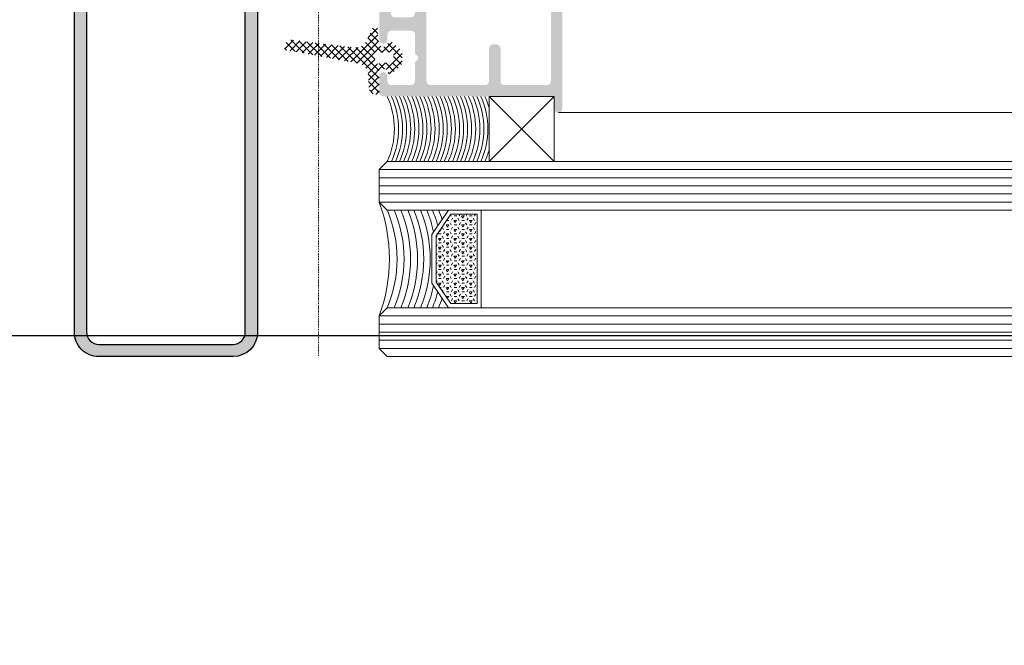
# Model space of a CAD drawing. Header units: millimetres. Extents: x -226731 to 126254, y -16359 to 60195.
# Tile 11 of 256: x -161505 to -161384, y 10462 to 10538. Entities that reach past the tile are written whole.
import ezdxf

# ---------------------------------------------------------------- set-up
doc = ezdxf.new("R2010")
doc.units = ezdxf.units.MM
doc.header["$LTSCALE"] = 0.1
doc.header["$MEASUREMENT"] = 0
doc.linetypes.add('CENTER', pattern=[2, 1.25, -0.25, 0.25, -0.25])
for name, color, linetype, lineweight in [('0_CCE_ FF_SIDE WALL SPRINKLER', 6, 'Continuous', 0), ('2_Centerline', 1, 'CENTER', 15), ('3_Hatch', 8, 'Continuous', 0), ('4. Glass', 140, 'Continuous', 15), ('SPRINKLER COVERAGE AREA', 1, 'Continuous', 9)]:
    doc.layers.add(name, color=color, linetype=linetype, lineweight=lineweight)
doc.layers.add('AREA LINE', color=3, linetype='Continuous', plot=False)
doc.layers.add('DRY WALL LINE', color=1, linetype='Continuous')
doc.layers.add('FIRE FIGHTING SERVICES', color=5, linetype='Continuous')
doc.layers.add('Glass in Section', color=7, linetype='Continuous', true_color=0x3affff)

# ---------------------------------------------------------------- blocks, each defined once
blk = doc.blocks.new('A$C23054C9A')
at = {"layer": '3_Hatch'}
h = blk.add_hatch(color=8, dxfattribs=at)
h.dxf.hatch_style = 1
h.paths.add_polyline_path([(10.36235835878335, 60.5273725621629), (10.36235835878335, 25.99274578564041), (10.32502586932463, 25.82786062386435), (10.21613944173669, 25.645346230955), (10.03258803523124, 25.53542278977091), (9.850073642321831, 25.51675654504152), (4.654635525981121, 25.51675654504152), (4.453454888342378, 25.53542278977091), (4.289606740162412, 25.645346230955), (4.197312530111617, 25.82786062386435), (4.16101705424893, 25.99274578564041), (4.16101705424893, 60.5273725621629), (4.197312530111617, 60.71092396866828), (4.289606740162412, 60.87477211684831), (4.453454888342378, 60.98469555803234), (4.654635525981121, 61.02202804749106), (9.850073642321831, 61.02202804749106), (10.03258803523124, 60.98469555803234), (10.21613944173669, 60.87477211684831), (10.32502586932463, 60.71092396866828)], flags=16)
h.paths.add_polyline_path([(4.16101705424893, 5.890237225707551), (4.106055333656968, 6.091417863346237), (3.996131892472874, 6.256303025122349), (3.84991297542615, 6.366226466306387), (3.648732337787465, 6.402521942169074), (3.246371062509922, 6.402521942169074), (3.063856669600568, 6.366226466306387), (2.898971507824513, 6.256303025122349), (2.789048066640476, 6.091417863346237), (2.752752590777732, 5.890237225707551), (2.752752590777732, 1.902919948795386), (2.69779087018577, 1.701739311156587), (2.587867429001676, 1.536854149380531), (2.441648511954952, 1.426930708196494), (2.240467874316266, 1.408264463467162), (-4.454491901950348, 1.408264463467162), (-4.637006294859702, 1.426930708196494), (-4.801891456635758, 1.536854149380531), (-4.911814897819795, 1.701739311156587), (-4.948110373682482, 1.902919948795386), (-4.948110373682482, 19.49896664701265), (-4.911814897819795, 19.70014728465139), (-4.801891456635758, 19.84636620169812), (-4.637006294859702, 19.95628964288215), (-4.454491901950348, 20.01125136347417), (-1.893068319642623, 20.01125136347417), (-1.710553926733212, 20.04754683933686), (-1.545668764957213, 20.15747028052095), (-1.435745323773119, 20.32235544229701), (-1.399449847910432, 20.50486983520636), (-1.399449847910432, 23.59620736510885), (-1.380783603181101, 23.7973880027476), (-1.271897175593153, 23.96227316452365), (-1.088345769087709, 24.07219660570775), (-0.88716513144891, 24.10849208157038), (2.240467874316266, 24.10849208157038), (2.441648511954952, 24.07219660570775), (2.587867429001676, 23.96227316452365), (2.69779087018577, 23.7973880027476), (2.752752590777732, 23.59620736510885), (2.752752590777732, 19.60889008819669), (2.789048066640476, 19.40770945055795), (2.898971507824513, 19.26149053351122), (3.063856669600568, 19.15156709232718), (3.246371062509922, 19.11527161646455), (3.648732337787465, 19.11527161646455), (3.84991297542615, 19.15156709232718), (3.996131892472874, 19.26149053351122), (4.106055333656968, 19.40770945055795), (4.16101705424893, 19.60889008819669), (4.16101705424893, 23.59620736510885), (4.197312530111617, 23.7973880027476), (4.289606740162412, 23.96227316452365), (4.453454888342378, 24.07219660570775), (4.654635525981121, 24.10849208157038), (9.850073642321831, 24.10849208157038), (10.03258803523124, 24.07219660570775), (10.21613944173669, 23.96227316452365), (10.32502586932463, 23.7973880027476), (10.36235835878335, 23.59620736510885), (10.36235835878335, 1.902919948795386), (10.32502586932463, 1.701739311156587), (10.21613944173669, 1.536854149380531), (10.03258803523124, 1.426930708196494), (9.850073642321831, 1.408264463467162), (4.654635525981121, 1.408264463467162), (4.453454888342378, 1.426930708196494), (4.289606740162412, 1.536854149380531), (4.197312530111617, 1.701739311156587), (4.16101705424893, 1.902919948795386)], flags=16)
h.paths.add_polyline_path([(-6.045270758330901, 4.536934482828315), (-6.35637483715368, 4.225830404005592), (-6.35637483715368, 1.902919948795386), (-6.3937073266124, 1.701739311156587), (-6.502593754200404, 1.536854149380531), (-6.667478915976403, 1.426930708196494), (-6.868659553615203, 1.408264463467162), (-9.246531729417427, 1.408264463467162), (-9.447712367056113, 1.426930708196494), (-9.593931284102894, 1.536854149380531), (-9.70385472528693, 1.701739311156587), (-9.75881644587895, 1.902919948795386), (-9.75881644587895, 2.506461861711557), (-9.795111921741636, 2.688976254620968), (-9.905035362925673, 2.853861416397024), (-10.06992052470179, 2.963784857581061), (-10.25243491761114, 3.000080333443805), (-10.45361555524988, 2.963784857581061), (-10.61850071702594, 2.853861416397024), (-10.72842415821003, 2.688976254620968), (-10.76471963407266, 2.506461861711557), (-10.76471963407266, 0.493618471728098), (-10.72842415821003, 0.3111040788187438), (-10.61850071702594, 0.1462189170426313), (-10.45361555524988, 0.03629547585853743), (-10.25243491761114, -4.035882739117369e-12), (10.25243491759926, -4.035882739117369e-12), (10.453615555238, -0.05496172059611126), (10.59983447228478, -0.1648851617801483), (10.70975791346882, -0.3111040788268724), (10.76471963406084, -0.512284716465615), (10.76471963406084, -1.518187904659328), (10.80101510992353, -1.700702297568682), (10.89227230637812, -1.865587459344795), (11.05715746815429, -1.975510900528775), (11.25833810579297, -1.99314013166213), (11.44085249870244, -1.975510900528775), (11.6057376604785, -1.865587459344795), (11.71566110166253, -1.700702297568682), (11.75195657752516, -1.518187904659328), (11.75195657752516, 61.91800779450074), (11.71566110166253, 62.11918843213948), (11.6057376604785, 62.28407359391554), (11.44085249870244, 62.39296002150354), (11.25833810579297, 62.41162626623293), (-1.746849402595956, 62.41162626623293), (-1.948030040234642, 62.39296002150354), (-2.094248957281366, 62.28407359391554), (-2.20417239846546, 62.11918843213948), (-2.259134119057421, 61.91800779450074), (-2.259134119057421, 61.5156465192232), (-2.20417239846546, 61.3507613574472), (-2.094248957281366, 61.16824696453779), (-1.948030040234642, 61.05832352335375), (-1.746849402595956, 61.02202804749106), (2.240467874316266, 61.02202804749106), (2.441648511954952, 60.98469555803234), (2.587867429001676, 60.87477211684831), (2.69779087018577, 60.71092396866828), (2.752752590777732, 60.5273725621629), (2.752752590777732, 25.99274578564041), (2.69779087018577, 25.82786062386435), (2.587867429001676, 25.645346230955), (2.441648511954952, 25.53542278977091), (2.240467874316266, 25.51675654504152), (-3.832283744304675, 25.51675654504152), (-3.997168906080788, 25.48046106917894), (-4.088426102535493, 25.42549934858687), (-4.179683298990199, 25.37053762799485), (-4.23464501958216, 25.29794667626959), (-4.289606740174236, 25.22431871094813), (-4.308272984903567, 25.13306151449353), (-4.325902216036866, 25.05943354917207), (-4.325902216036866, 24.96817635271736), (-4.308272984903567, 24.87691915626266), (-4.289606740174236, 24.78566195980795), (-4.23464501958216, 24.7120339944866), (-4.179683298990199, 24.63944304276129), (-4.088426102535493, 24.58448132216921), (-3.997168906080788, 24.54818584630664), (-3.88724546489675, 24.51085335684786), (-3.302369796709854, 24.51085335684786), (-3.101189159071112, 24.4558916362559), (-2.953933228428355, 24.34700520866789), (-2.84504680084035, 24.19974927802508), (-2.807714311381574, 23.99856864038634), (-2.807714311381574, 21.9141713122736), (-2.84504680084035, 21.71299067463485), (-2.953933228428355, 21.5481055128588), (-3.101189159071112, 21.43818207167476), (-3.302369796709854, 21.40188659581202), (-8.86283669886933, 21.40188659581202), (-9.045351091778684, 21.43818207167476), (-9.21023625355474, 21.5481055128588), (-9.320159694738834, 21.71299067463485), (-9.356455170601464, 21.9141713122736), (-9.356455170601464, 23.99856864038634), (-9.320159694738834, 24.19974927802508), (-9.21023625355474, 24.34700520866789), (-9.045351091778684, 24.4558916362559), (-8.86283669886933, 24.51085335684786), (-8.331885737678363, 24.51085335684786), (-8.130705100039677, 24.54818584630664), (-7.984486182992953, 24.65707227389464), (-7.874562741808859, 24.80432820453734), (-7.819601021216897, 25.00550884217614), (-7.874562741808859, 25.20668947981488), (-7.984486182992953, 25.35290839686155), (-8.130705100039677, 25.46283183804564), (-8.331885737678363, 25.51675654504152), (-10.25243491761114, 25.51675654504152), (-10.45361555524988, 25.46283183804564), (-10.61850071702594, 25.35290839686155), (-10.72842415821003, 25.20668947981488), (-10.76471963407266, 25.00550884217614), (-10.76471963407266, 17.9081877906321), (-10.72842415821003, 17.70700715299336), (-10.61850071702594, 17.54212199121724), (-10.45361555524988, 17.43219855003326), (-10.25243491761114, 17.39590307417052), (-9.868739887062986, 17.39590307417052), (-9.667559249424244, 17.43219855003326), (-9.48504485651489, 17.54212199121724), (-9.41141689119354, 17.70700715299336), (-9.356455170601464, 17.9081877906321), (-9.356455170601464, 19.49896664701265), (-9.320159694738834, 19.70014728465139), (-9.21023625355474, 19.84636620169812), (-9.045351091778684, 19.95628964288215), (-8.86283669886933, 20.01125136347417), (-6.868659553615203, 20.01125136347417), (-6.667478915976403, 19.95628964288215), (-6.502593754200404, 19.84636620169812), (-6.3937073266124, 19.70014728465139), (-6.35637483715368, 19.49896664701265), (-6.35637483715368, 10.24362030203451), (-6.3937073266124, 10.06110590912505), (-6.502593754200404, 9.896220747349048), (-6.667478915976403, 9.786297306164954), (-6.868659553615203, 9.731335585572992), (-8.86283669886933, 9.731335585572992), (-9.045351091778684, 9.786297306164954), (-9.21023625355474, 9.896220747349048), (-9.320159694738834, 10.06110590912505), (-9.356455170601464, 10.24362030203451), (-9.356455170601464, 11.30448521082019), (-9.41141689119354, 11.4869996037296), (-9.48504485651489, 11.65188476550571), (-9.667559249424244, 11.76180820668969), (-9.868739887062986, 11.79810368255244), (-10.25243491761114, 11.79810368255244), (-10.45361555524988, 11.76180820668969), (-10.61850071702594, 11.65188476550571), (-10.72842415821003, 11.4869996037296), (-10.76471963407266, 11.30448521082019), (-10.76471963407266, 6.987397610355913), (-10.74709040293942, 6.859844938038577), (-10.70975791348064, 6.768587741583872), (-10.65479619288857, 6.694959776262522), (-10.59983447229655, 6.639998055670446), (-10.54590976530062, 6.585036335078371), (-10.47228179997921, 6.548740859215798), (-10.39865383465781, 6.512445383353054), (-10.32606288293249, 6.493779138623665), (-10.25243491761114, 6.493779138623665), (-10.16117772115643, 6.493779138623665), (-10.08858676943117, 6.530074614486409), (-10.01495880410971, 6.567407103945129), (-9.941330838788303, 6.603702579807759), (-9.887406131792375, 6.676293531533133), (-9.8324444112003, 6.74992149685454), (-9.75881644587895, 6.987397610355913), (-9.75881644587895, 7.590939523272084), (-9.70385472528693, 7.792120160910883), (-9.593931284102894, 7.957005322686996), (-9.447712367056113, 8.066928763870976), (-9.246531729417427, 8.085595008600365), (-6.868659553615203, 8.085595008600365), (-6.667478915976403, 8.066928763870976), (-6.502593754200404, 7.957005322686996), (-6.3937073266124, 7.792120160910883), (-6.35637483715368, 7.590939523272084), (-6.35637483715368, 5.268029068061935), (-6.045270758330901, 4.956924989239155), (-5.954013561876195, 4.829372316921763), (-5.954013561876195, 4.664487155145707)])
blk = doc.blocks.new('*U436')
at = {"layer": '3_Hatch'}
h = blk.add_hatch(color=8, dxfattribs=at)
h.dxf.hatch_style = 1
edge = h.paths.add_edge_path()
edge.add_line((28.50721872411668, 105.4719347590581), (28.50721872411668, 2.999999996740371))
edge.add_arc((27.00721872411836, 2.999999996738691), 1.49999999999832, 269.99999999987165, 360, ccw=False)
edge.add_line((27.00721872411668, 1.499999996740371), (10.48276726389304, 1.499999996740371))
edge.add_arc((10.48276726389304, 2.999999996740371), 1.5, 180, 270, ccw=False)
edge.add_line((8.982767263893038, 2.999999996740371), (8.982767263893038, 59.77346118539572))
edge.add_arc((5.982767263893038, 59.77346118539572), 3, 0, 90)
edge.add_line((5.982767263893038, 62.77346118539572), (-7.482767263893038, 62.77346118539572))
edge.add_line((-7.482767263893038, 62.77346118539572), (-7.482767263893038, 61.27346118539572))
edge.add_line((-7.482767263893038, 61.27346118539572), (5.982767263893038, 61.27346118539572))
edge.add_arc((5.982767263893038, 59.77346118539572), 1.5, 0, 90, ccw=False)
edge.add_line((7.482767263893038, 59.77346118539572), (7.482767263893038, 2.999999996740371))
edge.add_arc((10.48276726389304, 2.999999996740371), 3, 180, 270)
edge.add_line((10.48276726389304, -3.259629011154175e-09), (27.00721872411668, -3.259629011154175e-09))
edge.add_arc((27.00721872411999, 2.99999999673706), 2.999999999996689, 269.9999999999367, 360.0000000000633)
edge.add_line((30.00721872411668, 2.999999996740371), (30.00721872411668, 105.4719347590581))
edge.add_line((30.00721872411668, 105.4719347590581), (28.50721872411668, 105.4719347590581))
h = blk.add_hatch(dxfattribs=at)
h.set_pattern_fill('ANSI37', color=8, scale=5)
h.set_pattern_definition([(45, (-3600337.521175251, -1228450.962727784), (-0.4419417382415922, 0.4419417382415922), []), (135, (-3600337.521175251, -1228450.962727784), (-0.4419417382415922, -0.4419417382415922), [])])
edge = h.paths.add_edge_path(flags=16)
edge.add_arc((-7.236980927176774, 36.30894600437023), 0.2999999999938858, 258.0269373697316, 360, ccw=False)
edge.add_line((-7.299216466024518, 36.01547243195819), (-7.721310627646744, 36.10498392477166))
edge.add_arc((-7.94950760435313, 35.02891415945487), 1.099999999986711, 78.02693730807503, 93.13559899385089)
edge.add_line((-8.009676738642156, 36.1272673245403), (-8.930490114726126, 36.07682403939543))
edge.add_arc((-8.946899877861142, 36.37637490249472), 0.2999999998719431, 180.0000000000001, 273.1355988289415, ccw=False)
edge.add_line((-9.246899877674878, 36.37637490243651), (-9.246899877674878, 37.1598427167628))
edge.add_arc((-8.946899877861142, 37.1598427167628), 0.2999999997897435, 86.8644011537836, 180, ccw=False)
edge.add_line((-8.930490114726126, 37.45939357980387), (-8.009676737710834, 37.40895029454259))
edge.add_arc((-7.94950760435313, 38.50730345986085), 1.100000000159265, 266.8644010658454, 281.9730627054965)
edge.add_line((-7.721310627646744, 37.43123369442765), (-7.299216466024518, 37.52074518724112))
edge.add_arc((-7.236980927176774, 37.22727161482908), 0.3000000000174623, 0, 101.97306264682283, ccw=False)
edge.add_line((-6.936980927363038, 37.22727161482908), (-6.936980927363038, 36.30894600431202))
edge = h.paths.add_edge_path()
edge.add_line((-7.482767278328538, 32.23680912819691), (-7.187342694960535, 32.23680912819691))
edge.add_arc((-7.187342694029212, 33.23680912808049), 0.9999999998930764, 269.99999999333, 357.6074566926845)
edge.add_line((-6.188214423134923, 33.19506350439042), (-6.129055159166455, 34.61096503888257))
edge.add_arc((-4.629132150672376, 34.5957673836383), 1.500000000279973, 100.51968677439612, 179.4194823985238, ccw=False)
edge.add_line((-4.902992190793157, 36.07055573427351), (4.09712244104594, 37.74182724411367))
edge.add_arc((3.252632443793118, 38.05399455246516), 0.900339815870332, 339.7130727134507, 448.9824884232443)
edge.add_line((3.268620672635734, 38.95419239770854), (-4.381879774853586, 38.00932509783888))
edge.add_arc((-4.569991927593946, 39.49748295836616), 1.499999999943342, 210.0389735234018, 277.204323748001, ccw=False)
edge.add_line((-5.868519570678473, 38.74659950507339), (-6.782512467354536, 40.66519506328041))
edge.add_arc((-7.016644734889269, 40.52959541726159), 0.2705645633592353, 30.07763351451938, 142.7871528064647)
edge.add_line((-7.23212081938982, 40.69322683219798), (-7.425902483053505, 38.58396169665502))
edge.add_arc((-8.043368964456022, 38.73083707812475), 0.6346945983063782, 228.0875391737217, 346.61983607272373, ccw=False)
edge.add_line((-8.467341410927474, 38.25851875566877), (-8.572558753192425, 38.583200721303))
edge.add_arc((-8.850313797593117, 38.4698334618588), 0.3000000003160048, 22.2030989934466, 130.0000000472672)
edge.add_line((-9.043150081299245, 38.69964679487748), (-10.01915615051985, 37.88068046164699))
edge.add_arc((-9.504926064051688, 37.26784490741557), 0.7999999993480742, 129.9999998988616, 179.9999999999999)
edge.add_line((-10.3049260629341, 37.26784490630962), (-10.3049260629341, 36.26837271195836))
edge.add_arc((-9.504926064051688, 36.26837271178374), 0.7999999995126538, 180, 230.0000000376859)
edge.add_line((-10.01915615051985, 35.6555371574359), (-9.043150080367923, 34.83657082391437))
edge.add_arc((-8.850313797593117, 35.06638415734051), 0.3000000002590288, 230.0000000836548, 337.7969010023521)
edge.add_line((-8.572558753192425, 34.9530168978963), (-8.467341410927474, 35.21080426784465))
edge.add_arc((-8.207533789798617, 35.06080426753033), 0.2999999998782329, 78.02693719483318, 149.9999999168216, ccw=False)
edge.add_line((-8.14529825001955, 35.35427783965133), (-7.432771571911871, 35.20317570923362))
edge.add_arc((-7.495007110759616, 34.90970213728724), 0.2999999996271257, -29.644684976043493, 78.02693730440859, ccw=False)
edge.add_line((-7.2342742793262, 34.76131618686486), (-7.482767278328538, 34.32468264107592))
edge.add_line((-7.482767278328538, 34.32468264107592), (-7.482767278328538, 32.23680912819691))
h = blk.add_hatch(dxfattribs=at)
h.set_pattern_fill('HEX', color=8, scale=0.1, style=0)
h.set_pattern_definition([(180, (-3706876.272494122, -778767.528171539), (0, 0.5499260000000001), [0.3175, -0.635]), (59.99999999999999, (-3706876.272494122, -778767.528171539), (0.4762498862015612, -0.2749629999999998), [0.3174999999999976, -0.6349999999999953]), (120, (-3706876.589994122, -778767.528171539), (0.4762498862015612, 0.274963), [0.3174999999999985, -0.6349999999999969])])
h.paths.add_polyline_path([(-19.52568758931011, 17.51163282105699), (-16.28946674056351, 17.51163282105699), (-14.47373739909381, 14.85699332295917), (-14.47373739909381, 9.166272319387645), (-16.28946674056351, 6.511632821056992), (-19.52568758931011, 6.511632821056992)])
at = {"layer": '2_Centerline', "color": 8, "ltscale": 0.25}
blk.add_lwpolyline([(0, 230.776571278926), (0, 0)], dxfattribs=at)
at = {"layer": '3_Hatch', "color": 8}
for p, q in [((-29.55627525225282, 30.00685215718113), (-100, 30.00685215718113)), ((-100, 22.99999530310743, 0.00234495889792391), (-7.482767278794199, 22.99999526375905)), ((-100, 21.99999530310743, 0.002344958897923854), (-7.482767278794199, 21.99999526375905)), ((-100, 20.99999530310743, 0.002344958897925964), (-7.482767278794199, 20.99999526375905)), ((-100, 19.99999530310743, 0.002344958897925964), (-7.482767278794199, 19.99999526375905)), ((-100, 18.99999530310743, 0.002344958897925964), (-7.482767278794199, 18.99999526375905)), ((-100, 5.000000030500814, 0.002344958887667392), (-7.482767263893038, 4.999999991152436)), ((-100, 4.000000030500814, 0.002344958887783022), (-7.482767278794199, 3.999999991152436)), ((-100, 3.000000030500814, 0.002344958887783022), (-7.482767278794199, 2.999999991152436)), ((-100, 2.000000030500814, 0.002344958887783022), (-7.482767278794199, 1.999999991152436)), ((-100, 1.000000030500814, 0.002344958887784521), (-7.482767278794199, 0.9999999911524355))]:
    blk.add_line(p, q, dxfattribs=at)
for points in [[(-29.01220654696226, 31.99999526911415), (-21.01220654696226, 31.99999526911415), (-21.01220654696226, 23.99999526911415), (-29.01220654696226, 23.99999526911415)], [(-29.01220654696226, 31.99999526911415), (-21.01220654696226, 23.99999526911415), (-21.01220654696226, 31.99999526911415), (-29.01220654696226, 23.99999526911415)]]:
    blk.add_lwpolyline(points, close=True, dxfattribs=at)
at = {"layer": '3_Hatch', "color": 8, "elevation": 0.003052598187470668}
for points in [[(-21.01220654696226, 30.54752144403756, -0.04036460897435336), (-20.48276726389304, 31.99999526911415)], [(-19.98276726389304, 23.99999527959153, -0.2184939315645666), (-19.98276726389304, 31.99999526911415)], [(-19.48276726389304, 23.99999527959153, -0.2184939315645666), (-19.48276726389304, 31.99999526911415)], [(-18.98276726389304, 23.99999527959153, -0.2184939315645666), (-18.98276726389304, 31.99999526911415)], [(-18.48276726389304, 23.99999527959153, -0.2184939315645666), (-18.48276726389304, 31.99999526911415)], [(-17.98276726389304, 23.99999527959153, -0.2184939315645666), (-17.98276726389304, 31.99999526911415)], [(-17.48276726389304, 23.99999527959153, -0.2184939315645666), (-17.48276726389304, 31.99999526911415)], [(-16.98276726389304, 23.99999527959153, -0.2184939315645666), (-16.98276726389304, 31.99999526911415)], [(-16.48276726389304, 23.99999527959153, -0.2184939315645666), (-16.48276726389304, 31.99999526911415)], [(-15.98276726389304, 23.99999527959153, -0.2184939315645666), (-15.98276726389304, 31.99999526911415)], [(-15.48276726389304, 23.99999527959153, -0.2184939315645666), (-15.48276726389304, 31.99999526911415)], [(-14.98276726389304, 23.99999527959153, -0.2184939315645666), (-14.98276726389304, 31.99999526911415)], [(-14.48276726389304, 23.99999527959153, -0.2184939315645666), (-14.48276726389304, 31.99999526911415)], [(-13.98276726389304, 23.99999527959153, -0.2184939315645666), (-13.98276726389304, 31.99999526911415)], [(-13.48276726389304, 23.99999527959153, -0.2184939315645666), (-13.48276726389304, 31.99999526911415)], [(-12.98276726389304, 23.99999527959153, -0.2184939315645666), (-12.98276726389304, 31.99999526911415)], [(-12.48276726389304, 23.99999527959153, -0.2184939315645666), (-12.48276726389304, 31.99999526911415)], [(-11.98276726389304, 23.99999527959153, -0.2184939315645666), (-11.98276726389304, 31.99999526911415)], [(-11.48276726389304, 23.99999527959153, -0.2184939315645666), (-11.48276726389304, 31.99999526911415)], [(-10.98276726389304, 23.99999527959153, -0.2184939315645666), (-10.98276726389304, 31.99999526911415)], [(-10.48276726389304, 23.99999527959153, -0.2184939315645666), (-10.48276726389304, 31.99999526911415)], [(-9.982767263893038, 23.99999527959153, -0.2184939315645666), (-9.982767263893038, 31.99999526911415)], [(-9.482767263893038, 23.99999527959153, -0.2184939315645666), (-9.482767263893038, 31.99999526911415)], [(-8.982767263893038, 23.99999527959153, -0.2184939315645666), (-8.982767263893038, 31.99999526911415)], [(-8.482767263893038, 23.99999527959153, -0.2184939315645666), (-8.482767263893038, 31.99999526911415)], [(-20.48276726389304, 23.99999527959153, -0.04036460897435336), (-21.01220654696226, 25.45246910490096, -0.04036460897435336)]]:
    blk.add_lwpolyline(points, format="xyb", dxfattribs=at)
at = {"layer": '3_Hatch', "color": 8, "elevation": 0.02015447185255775}
for points in [[(-20.02568758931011, 6.011632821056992), (-20.02568758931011, 18.01163282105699)], [(-16.02568758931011, 18.01163282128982), (-13.97373739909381, 15.01163282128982), (-13.97373739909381, 9.011632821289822), (-16.02568758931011, 6.011632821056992)]]:
    blk.add_lwpolyline(points, dxfattribs=at)
blk.add_lwpolyline([(-16.28946674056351, 6.511632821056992), (-19.52568758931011, 6.511632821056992), (-19.52568758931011, 17.51163282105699), (-16.28946674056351, 17.51163282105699), (-14.47373739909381, 14.85699332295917), (-14.47373739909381, 9.166272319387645)], close=True, dxfattribs=at)
at = {"layer": '3_Hatch', "color": 8}
for centre, radius, start, end in [((11.32833545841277, 11.99999763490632, 0.02625966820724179), 20.07131169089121, 159.5887325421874, 200.4112674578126), ((-0.3927516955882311, 12.01163282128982, 0.02015447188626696), 15.60533442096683, 157.4345734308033, 161.945925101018), ((0.37613610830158, 12.01163282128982, 0.02015447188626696), 15.60533442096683, 157.4345734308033, 164.9477433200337), ((1.072101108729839, 12.01163282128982, 0.02015447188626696), 15.60533442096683, 157.4345734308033, 167.7859091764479), ((1.84098891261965, 12.01163282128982, 0.02015447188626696), 15.60533442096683, 157.4345734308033, 202.6116951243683), ((2.647233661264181, 12.01163282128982, 0.02015447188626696), 15.60533442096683, 157.4345734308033, 202.6116951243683), ((3.403327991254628, 12.01163282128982, 0.02015447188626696), 15.60533442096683, 157.4345734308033, 202.6116951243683), ((4.259979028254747, 12.01163282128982, 0.02015447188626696), 15.60533442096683, 157.4345734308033, 202.6116951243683), ((5.066223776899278, 12.01163282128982, 0.02015447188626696), 15.60533442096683, 157.4345734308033, 202.6116951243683), ((5.923012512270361, 11.99999762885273, 0.003052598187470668), 15.60533442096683, 157.4345734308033, 202.6116951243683), ((1.072101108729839, 12.01163282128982, 0.02015447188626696), 15.60533442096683, 192.2140908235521, 202.6116951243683), ((0.37613610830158, 12.01163282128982, 0.02015447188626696), 15.60533442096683, 195.0522566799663, 202.6116951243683), ((-0.3927516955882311, 12.01163282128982, 0.02015447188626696), 15.60533442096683, 198.054074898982, 202.6116951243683)]:
    blk.add_arc(centre, radius, start, end, dxfattribs=at)
at = {"layer": '4. Glass', "color": 8, "elevation": 0.003052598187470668}
for points in [[(-8.482767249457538, 23.99999526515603), (-100, 23.99999530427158)], [(-100, 17.99999530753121), (-8.482767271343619, 17.99999527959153), (-7.482767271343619, 18.99999527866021), (-7.482767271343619, 22.99999527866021), (-8.482767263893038, 23.99999527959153)], [(-8.4827672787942, 6.984919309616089e-09), (-7.482767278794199, 1.000000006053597), (-7.482767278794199, 5.000000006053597), (-8.482767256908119, 5.999999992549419), (-100, 6.000000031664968)], [(-100, 3.166496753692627e-08), (-8.4827672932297, -7.450580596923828e-09)]]:
    blk.add_lwpolyline(points, dxfattribs=at)
at = {"layer": 'Glass in Section', "color": 8}
blk.add_lwpolyline([(28.50721872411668, 105.4719347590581), (28.50721872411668, 2.999999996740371, -0.4142135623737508), (27.00721872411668, 1.499999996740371), (10.48276726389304, 1.499999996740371, -0.414213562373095), (8.982767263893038, 2.999999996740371), (8.982767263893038, 59.77346118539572, 0.414213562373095), (5.982767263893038, 62.77346118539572), (-7.482767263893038, 62.77346118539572), (-7.482767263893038, 61.27346118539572), (5.982767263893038, 61.27346118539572, -0.414213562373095), (7.482767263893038, 59.77346118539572), (7.482767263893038, 2.999999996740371, 0.414213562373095), (10.48276726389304, -3.259629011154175e-09), (27.00721872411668, -3.259629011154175e-09, 0.4142135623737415), (30.00721872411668, 2.999999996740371), (30.00721872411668, 105.4719347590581)], format="xyb", close=True, dxfattribs=at)
at = {"layer": '3_Hatch', "color": 8, "xscale": -1}
blk.add_blockref('A$C23054C9A', (-18.2474869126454, 31.99999526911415), dxfattribs=at)
blk = doc.blocks.new('A$C2AD535C3')
at = {"layer": 'SPRINKLER COVERAGE AREA', "color": 1}
blk.add_circle((-3.056754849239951e-12, -4.617106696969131e-12), 2500, dxfattribs=at)
blk = doc.blocks.new('G$C3584CA52')
at = {"layer": '0_CCE_ FF_SIDE WALL SPRINKLER', "color": 240, "xscale": -0.6, "yscale": 0.6, "zscale": 0.6}
for p in [(548.8320608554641, -9258.999999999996), (2806.02411697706, -9258.999999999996)]:
    blk.add_blockref('A$C2AD535C3', p, dxfattribs=at)

msp = doc.modelspace()

# ---------------------------------------------------------------- linework, layer by layer
at = {"layer": 'AREA LINE', "color": 8}
msp.add_lwpolyline([(-164851.1637023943, 10499.62764581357), (-155388.7301500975, 10499.62778996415), (-155388.7301500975, 11199.62778996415), (-154208.6920696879, 11199.62778996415), (-154208.6920696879, 10499.62758247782), (-152367.9427641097, 10499.62758247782)], dxfattribs=at)

# ---------------------------------------------------------------- block references
at = {"layer": 'DRY WALL LINE', "color": 8, "linetype": 'Continuous', "xscale": -1}
msp.add_blockref('*U436', (-161468.6672517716, 10497.02365013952), dxfattribs=at)
at = {"layer": 'FIRE FIGHTING SERVICES'}
msp.add_blockref('G$C3584CA52', (-163018.3320608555, 21220.5), dxfattribs=at)

doc.saveas('drawing.dxf')
